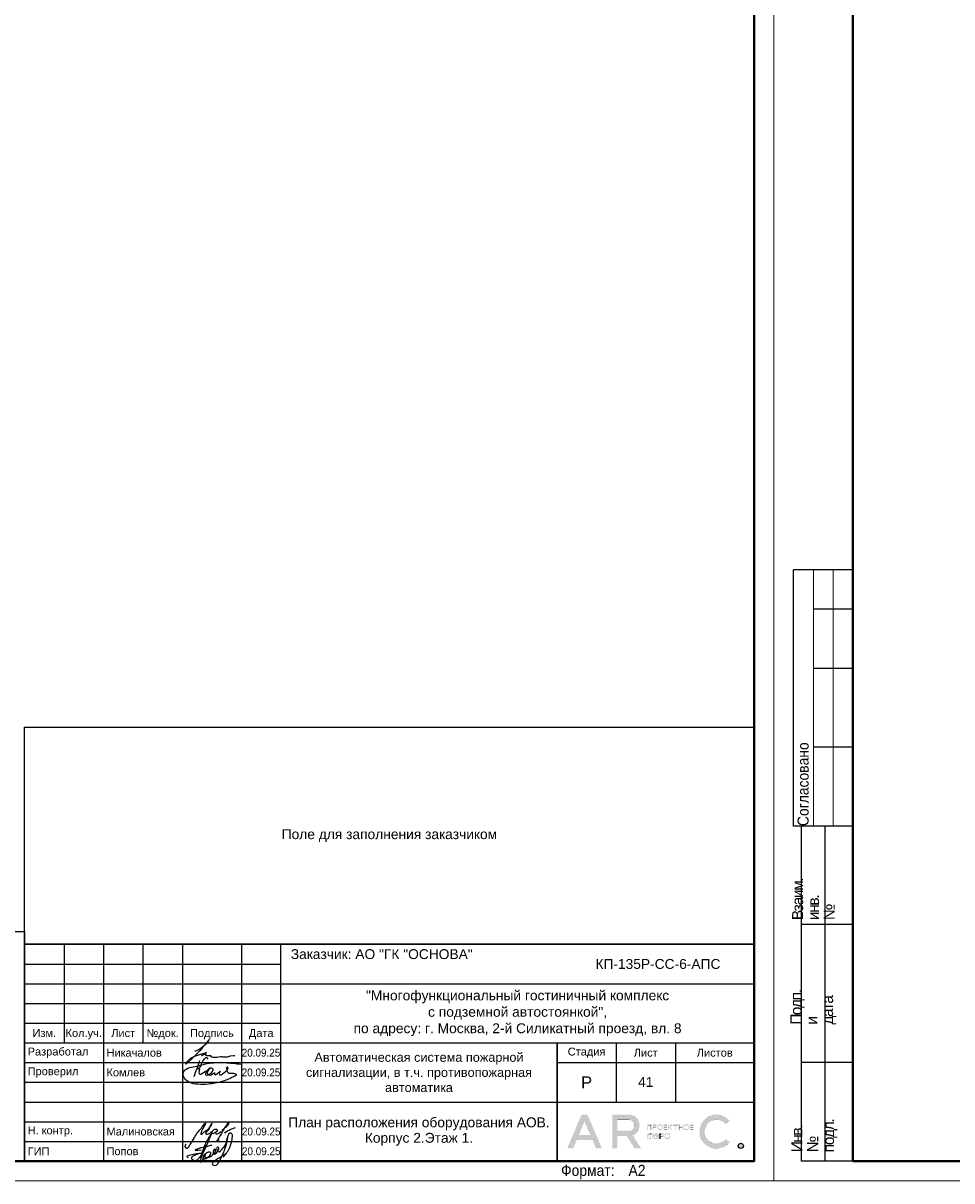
# Model space of a CAD drawing. Header units: millimetres. Extents: x 105028 to 874735, y -568483 to 191941.
# Tile 60 of 135: x 267699 to 291245, y 78334 to 107703. Entities that reach past the tile are written whole.
import ezdxf
from ezdxf.enums import TextEntityAlignment as Align

# ---------------------------------------------------------------- set-up
doc = ezdxf.new("R2010")
doc.units = ezdxf.units.MM
doc.layers.get('Defpoints').update_dxf_attribs({"color": 252})
for name, color, linetype, lineweight in [('DB CP Оформление', 7, 'Continuous', 25), ('format-line3', 7, 'Continuous', 13), ('Z-000-P_SCHED', 7, 'Continuous', 20), ('Рамка', 7, 'Continuous', 18)]:
    doc.layers.add(name, color=color, linetype=linetype, lineweight=lineweight)
doc.layers.add('DB CP Подписи', color=7, linetype='Continuous', lineweight=25, true_color=0x0a45f5)
doc.layers.add('формат', color=250, linetype='Continuous')
doc.styles.add('Arial', font='arial.ttf', dxfattribs={"width": 0.9, "height": 699.9999999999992})
doc.styles.add('CP.Text', font='arial.ttf')
doc.styles.add('CP.Text дата', font='arial.ttf', dxfattribs={"width": 0.9})

# ---------------------------------------------------------------- blocks, each defined once
blk = doc.blocks.new('*U56')
for p, q in [((-400, 155), (-415, 155)), ((-415, 89.99999999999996), (-415, 155)), ((-400, 145), (-410, 145)), ((-400, 130), (-410, 130)), ((-400, 110), (-410, 110)), ((-413, 89.99999999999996), (-415, 89.99999999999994)), ((-413, 4.999999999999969), (-413, 89.99999999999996)), ((-400, 89.99999999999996), (-413, 89.99999999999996)), ((-407, 4.999999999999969), (-407, 89.99999999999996)), ((-400, 64.99999999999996), (-413, 64.99999999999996)), ((-400, 29.99999999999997), (-413, 29.99999999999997)), ((-400, 4.999999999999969), (-413, 4.999999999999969))]:
    blk.add_line(p, q)
at = {"color": 0, "lineweight": 0}
blk.add_lwpolyline([(-420, -1.69149813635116e-14), (6.661338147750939e-14, 6.661338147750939e-14), (-1.377945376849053e-14, 594.0000000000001), (-420.0000000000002, 594.0000000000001)], close=True, dxfattribs=at)
at = {"lineweight": 40}
blk.add_lwpolyline([(-400, 4.999999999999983), (-4.999999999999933, 5.000000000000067), (-5.000000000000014, 589.0000000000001), (-400.0000000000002, 589.0000000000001)], close=True, dxfattribs=at)
at = {"layer": 'format-line3', "linetype": 'ByBlock'}
for p, q in [((-410, 89.99999999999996), (-410, 155)), ((-405, 89.99999999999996), (-405, 155))]:
    blk.add_line(p, q, dxfattribs=at)
at = {"style": 'Arial', "width": 0.9}
blk.add_text('Формат:', height=2.8, dxfattribs=at).set_placement((-53.97311837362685, 1.250000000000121))
at = {"char_height": 2.8, "width": 0.2, "attachment_point": 4, "rotation": 90, "line_spacing_factor": 0.8571428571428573, "style": 'Arial'}
for s, insert in [('{\\W0.45993; }Согласовано', (-412.5827570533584, 89.99999999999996)), ('{\\W0.62543;\\T0.75; \\W1;Взаим. инв. №}', (-410, 66.13970657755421)), ('{\\W0.5838;\\T0.8; \\W1;Подп. и дата}', (-410, 39.6259885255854)), ('{\\W0.5838;\\T0.8; \\W1;Инв. № подл.}', (-409.7725095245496, 7.248463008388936))]:
    blk.add_mtext(s, dxfattribs=dict(at, insert=insert))
at = {"style": 'Arial', "width": 0.9, "flags": 8}
blk.add_attdef('FORMAT', (-36.87188609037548, 1.257088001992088), '', height=2.8, dxfattribs=at)
blk = doc.blocks.new('Попов')
at = {"layer": 'DB CP Подписи', "color": 160, "true_color": 0x0a45f5}
for points in [[(7.394956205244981, 7.032094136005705), (4.284556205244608, 0.8400941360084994), (3.982156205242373, 0.4944941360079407), (3.665356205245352, 0.2583778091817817), (3.190156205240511, 0.09837780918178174), (2.801356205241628, 0.2064941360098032), (2.509696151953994, 0.451294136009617), (2.383756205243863, 0.7680941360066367), (2.429696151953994, 0.9984941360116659), (2.62855620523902, 1.243294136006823), (3.319756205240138, 1.603294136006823), (3.895756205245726, 1.848094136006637), (4.370956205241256, 1.992094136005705), (4.918156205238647, 1.992094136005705)], [(7.394956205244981, 7.032094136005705), (6.962956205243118, 6.427294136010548), (4.918156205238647, 1.992094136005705)], [(8.094156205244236, 0.03369413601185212), (8.828556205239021, 0.5520941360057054), (9.980556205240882, 1.272094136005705), (10.85895620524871, 1.761694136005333), (10.41255620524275, 1.084894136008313), (11.57895620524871, 2.611294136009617), (12.16935620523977, 3.84969413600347), (12.471756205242, 4.713694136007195), (12.629696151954, 5.419294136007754), (12.689696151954, 6.2400941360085), (12.54375620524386, 6.945694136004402), (12.34215620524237, 7.075294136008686), (12.03975620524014, 7.075294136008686), (11.64969615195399, 6.6000941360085), (11.379696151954, 5.779294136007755), (11.21895620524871, 4.728094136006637), (10.72935620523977, 3.014494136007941), (9.418956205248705, 0.0336941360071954)], [(3.521356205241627, 2.971294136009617), (3.294445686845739, 2.859738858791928), (4.789696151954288, 2.859738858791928)], [(3.521356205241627, 2.971294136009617), (4.126156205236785, 3.244894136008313), (4.932556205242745, 3.475294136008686), (6.444556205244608, 3.835294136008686), (7.495756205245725, 4.080094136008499)], [(5.979696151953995, 4.069175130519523), (4.859696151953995, -0.1216221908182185), (5.311356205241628, 0.624094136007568), (5.311356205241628, 0.8688941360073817), (5.624396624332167, 1.697142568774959), (6.247356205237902, 2.150494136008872), (6.650556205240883, 2.323294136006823), (6.909756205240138, 2.323294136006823), (7.125756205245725, 2.150494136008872), (7.125756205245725, 1.747294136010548), (6.82335620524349, 1.243294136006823), (6.333756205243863, 0.7968941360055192), (5.714556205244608, 0.5088941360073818), (5.412156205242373, 0.5952941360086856), (5.49855620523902, 1.286494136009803), (5.817585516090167, 1.879286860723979), (5.714556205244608, 1.286494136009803), (5.829756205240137, 0.9552941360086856), (6.146556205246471, 0.8832941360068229), (6.794556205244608, 1.012894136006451), (7.528956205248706, 1.459294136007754), (8.119356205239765, 2.064094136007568), (8.407356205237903, 2.510494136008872), (8.407356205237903, 2.899294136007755), (8.320956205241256, 3.028894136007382), (8.090556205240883, 2.956894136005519), (7.816956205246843, 2.366494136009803), (7.816956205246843, 1.963294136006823), (7.989756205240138, 1.776094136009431), (8.364156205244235, 1.891294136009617), (8.82495620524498, 2.323294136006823), (9.055356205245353, 2.697694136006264), (9.271356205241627, 3.302494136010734), (9.012156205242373, 3.561694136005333), (8.882556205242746, 3.561694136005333), (8.709696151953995, 3.3600941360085), (8.709696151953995, 2.978377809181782), (9.039696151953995, 2.408377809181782), (10.349696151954, 3.378377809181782), (11.11969615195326, 4.410259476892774), (11.27818451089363, 5.133235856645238), (11.35539592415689, 5.654323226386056), (11.38831620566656, 5.819447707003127), (11.35539592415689, 5.654323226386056)], [(1.534156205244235, 0.8688941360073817), (1.303756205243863, 1.041694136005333), (1.217356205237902, 1.214494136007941), (1.447756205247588, 1.416094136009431), (2.038156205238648, 1.603294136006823), (2.815756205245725, 1.761694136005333), (3.506956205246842, 1.876894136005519), (4.357209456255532, 1.989153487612), (4.918156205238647, 1.992094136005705)]]:
    blk.add_spline(points, degree=3, dxfattribs=at)
at = {"layer": 'DB CP Подписи'}
blk.add_spline([(8.094156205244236, 0.03369413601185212), (7.791756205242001, -0.2544480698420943), (7.618956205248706, -0.4847058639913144), (7.618956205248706, -0.8015058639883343), (7.950156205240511, -1.060705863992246), (8.569356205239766, -1.060705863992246), (8.943756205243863, -0.7583058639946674), (9.116556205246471, -0.4991058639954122), (9.418956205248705, 0.0336941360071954)], degree=3, dxfattribs=at)
blk = doc.blocks.new('A$Cf51998ab')
at = {"layer": 'DB CP Подписи'}
for points in [[(2.024743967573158, 7.175397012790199), (0.02474396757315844, 3.175397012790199), (2.524743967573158, 0.1753970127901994), (9.524743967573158, 6.675397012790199), (17.02474396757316, 19.1753970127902), (23.52474396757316, 28.6753970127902), (29.02474396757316, 35.6753970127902), (35.52474396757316, 43.6753970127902), (36.52474396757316, 44.6753970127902), (30.02474396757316, 30.6753970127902), (28.52474396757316, 26.1753970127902), (28.52474396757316, 25.1753970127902), (31.52474396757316, 26.6753970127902), (36.02474396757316, 30.1753970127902), (43.52474396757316, 36.1753970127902), (45.52474396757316, 39.1753970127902), (47.52474396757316, 42.6753970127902), (47.52474396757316, 43.1753970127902), (48.02474396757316, 44.1753970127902), (40.52474396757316, 31.1753970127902), (37.52474396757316, 25.6753970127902), (40.52474396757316, 25.1753970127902), (47.02474396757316, 28.6753970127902), (47.52474396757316, 29.1753970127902)], [(66.52474396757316, 31.6753970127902), (75.02474396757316, 39.1753970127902), (79.02474396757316, 43.6753970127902), (79.52474396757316, 46.6753970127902), (75.02474396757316, 41.6753970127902), (69.02474396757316, 32.6753970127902), (61.02474396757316, 18.6753970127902), (57.02474396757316, 11.6753970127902), (61.52474396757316, 15.6753970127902)], [(57.52474396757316, 34.1753970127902), (54.52474396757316, 34.1753970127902), (50.02474396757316, 31.1753970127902), (49.52474396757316, 26.1753970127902), (54.02474396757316, 27.6753970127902), (56.02474396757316, 29.1753970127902), (58.02474396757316, 33.1753970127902), (57.52474396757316, 34.1753970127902)], [(59.02474396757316, 30.6753970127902), (55.49455854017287, 28.71229258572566), (55.52474396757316, 25.6753970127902), (57.52474396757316, 25.6753970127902), (62.02474396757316, 27.6753970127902), (65.02474396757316, 29.6753970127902), (65.52474396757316, 30.1753970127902)], [(71.80259313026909, 27.23596012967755), (75.18207571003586, 30.02247973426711), (81.43411698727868, 33.40007838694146), (87.77064376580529, 36.27103771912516), (91.06563812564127, 37.45319772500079)]]:
    blk.add_spline(points, degree=3, dxfattribs=at)
blk = doc.blocks.new('Лого')
at = {"layer": 'DB CP Оформление'}
h = blk.add_hatch(color=0, dxfattribs=at)
edge = h.paths.add_edge_path()
edge.add_line((-3.149615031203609, 491.8564630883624), (-2.145539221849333, 491.0307320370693))
edge.add_arc((-5.466713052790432, 493.7619962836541), 4.300000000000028, 39.43316774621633, 320.5668322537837, ccw=False)
edge.add_line((-2.145539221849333, 496.4932605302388), (-3.149615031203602, 495.6675294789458))
edge.add_arc((-5.466713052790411, 493.7619962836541), 3.000000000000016, 39.43316774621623, 320.5668322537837)
edge = h.paths.add_edge_path()
edge.add_arc((0.7039796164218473, 490.1453402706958), 0.65, 0, 360)
h.paths.add_polyline_path([(-38.91856638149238, 496.3972109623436), (-37.43639440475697, 492.9290438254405), (-40.40073835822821, 492.9290438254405)], flags=16)
edge = h.paths.add_edge_path(flags=16)
edge.add_line((-30.56831019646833, 493.9825875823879), (-27.63778042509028, 493.9825875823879))
edge.add_arc((-27.63778042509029, 495.2825875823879), 1.299999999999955, 270.0000000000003, 360.0000000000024)
edge.add_line((-26.33778042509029, 495.2825875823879), (-26.33778042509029, 495.4512324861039))
edge.add_arc((-27.63778042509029, 495.4512324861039), 1.300000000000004, 359.9999999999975, 449.9999999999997)
edge.add_line((-27.63778042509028, 496.7512324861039), (-30.56831019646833, 496.7512324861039))
edge.add_line((-30.56831019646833, 496.7512324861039), (-30.56831019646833, 493.9825875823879))
h.paths.add_polyline_path([(-35.9689509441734, 489.4953402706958), (-36.88082038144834, 491.6290438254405), (-40.956312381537, 491.6290438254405), (-41.8681818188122, 489.4953402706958), (-43.28192242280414, 489.4953402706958), (-39.6254366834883, 498.0512324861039), (-38.21169607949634, 498.0512324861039), (-34.55521034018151, 489.4953402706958)])
edge = h.paths.add_edge_path()
edge.add_line((-30.56831019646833, 489.4953402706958), (-31.86831019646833, 489.4953402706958))
edge.add_line((-31.86831019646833, 489.4953402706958), (-31.86831019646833, 498.0512324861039))
edge.add_line((-31.86831019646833, 498.0512324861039), (-27.63778042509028, 498.0512324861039))
edge.add_arc((-27.63778042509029, 495.4512324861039), 2.600000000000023, 0, 89.99999999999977, ccw=False)
edge.add_line((-25.03778042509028, 495.4512324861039), (-25.03778042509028, 495.2825875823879))
edge.add_arc((-27.63778042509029, 495.2825875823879), 2.600000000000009, -70.23716168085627, 0, ccw=False)
edge.add_line((-26.75864866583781, 492.8357268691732), (-24.6131234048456, 489.4953402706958))
edge.add_line((-24.6131234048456, 489.4953402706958), (-26.15818166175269, 489.4953402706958))
edge.add_line((-26.15818166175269, 489.4953402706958), (-28.20534579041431, 492.6825875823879))
edge.add_line((-28.20534579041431, 492.6825875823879), (-30.56831019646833, 492.6825875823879))
edge.add_line((-30.56831019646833, 492.6825875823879), (-30.56831019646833, 489.4953402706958))
edge = h.paths.add_edge_path(flags=16)
edge.add_line((-21.27053753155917, 492.6928723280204), (-21.27053753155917, 492.5228723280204))
edge.add_arc((-20.82053753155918, 492.5228723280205), 0.4499999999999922, 180.0000000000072, 270.0000000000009)
edge.add_line((-20.82053753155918, 492.0728723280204), (-20.69150461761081, 492.0728723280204))
edge.add_arc((-20.6915046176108, 492.5228723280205), 0.4500000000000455, 269.9999999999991, 359.9999999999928)
edge.add_line((-20.24150461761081, 492.5228723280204), (-20.24150461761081, 492.6928723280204))
edge.add_arc((-20.69150461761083, 492.6928723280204), 0.4500000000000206, 0, 89.99999999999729)
edge.add_line((-20.69150461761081, 493.1428723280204), (-20.82053753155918, 493.1428723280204))
edge.add_arc((-20.82053753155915, 492.6928723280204), 0.4500000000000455, 90.00000000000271, 180)
edge = h.paths.add_edge_path(flags=17)
edge.add_line((-21.62964566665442, 491.9228723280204), (-21.62964566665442, 492.5328723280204))
edge.add_line((-21.62964566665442, 492.5328723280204), (-21.45053753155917, 492.5328723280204))
edge.add_line((-21.45053753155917, 492.5328723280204), (-21.45053753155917, 492.5228723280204))
edge.add_arc((-20.85053753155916, 492.5228723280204), 0.6000000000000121, 180, 269.999999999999)
edge.add_line((-20.85053753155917, 491.9228723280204), (-20.66150461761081, 491.9228723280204))
edge.add_arc((-20.66150461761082, 492.5228723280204), 0.6000000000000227, 270.000000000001, 360)
edge.add_line((-20.06150461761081, 492.5228723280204), (-20.06150461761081, 492.6928723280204))
edge.add_arc((-20.66150461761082, 492.6928723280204), 0.6000000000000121, 0, 89.99999999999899)
edge.add_line((-20.66150461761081, 493.2928723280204), (-20.85053753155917, 493.2928723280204))
edge.add_arc((-20.85053753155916, 492.6928723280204), 0.6000000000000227, 90.00000000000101, 180)
edge.add_line((-21.45053753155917, 492.6928723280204), (-21.45053753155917, 492.6828723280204))
edge.add_line((-21.45053753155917, 492.6828723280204), (-21.62964566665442, 492.6828723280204))
edge.add_line((-21.62964566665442, 492.6828723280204), (-21.62964566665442, 493.2928723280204))
edge.add_line((-21.62964566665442, 493.2928723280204), (-21.80964566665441, 493.2928723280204))
edge.add_line((-21.80964566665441, 493.2928723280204), (-21.80964566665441, 491.9228723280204))
edge.add_line((-21.80964566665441, 491.9228723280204), (-21.62964566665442, 491.9228723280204))
edge = h.paths.add_edge_path(flags=16)
edge.add_line((-18.44160413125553, 492.6928723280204), (-18.44160413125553, 492.5228723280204))
edge.add_arc((-17.99160413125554, 492.5228723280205), 0.4499999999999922, 180.0000000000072, 270.0000000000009)
edge.add_line((-17.99160413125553, 492.0728723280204), (-17.86257121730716, 492.0728723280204))
edge.add_arc((-17.86257121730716, 492.5228723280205), 0.4500000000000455, 269.9999999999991, 359.9999999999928)
edge.add_line((-17.41257121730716, 492.5228723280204), (-17.41257121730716, 492.6928723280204))
edge.add_arc((-17.86257121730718, 492.6928723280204), 0.4500000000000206, 0, 89.99999999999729)
edge.add_line((-17.86257121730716, 493.1428723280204), (-17.99160413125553, 493.1428723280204))
edge.add_arc((-17.99160413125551, 492.6928723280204), 0.4500000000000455, 90.00000000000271, 180)
edge = h.paths.add_edge_path()
edge.add_line((-18.62160413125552, 492.6928723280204), (-18.62160413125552, 492.5228723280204))
edge.add_arc((-18.02160413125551, 492.5228723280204), 0.6000000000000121, 180, 269.999999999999)
edge.add_line((-18.02160413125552, 491.9228723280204), (-17.83257121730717, 491.9228723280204))
edge.add_arc((-17.83257121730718, 492.5228723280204), 0.6000000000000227, 270.000000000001, 360)
edge.add_line((-17.23257121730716, 492.5228723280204), (-17.23257121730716, 492.6928723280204))
edge.add_arc((-17.83257121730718, 492.6928723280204), 0.6000000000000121, 0, 89.99999999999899)
edge.add_line((-17.83257121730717, 493.2928723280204), (-18.02160413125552, 493.2928723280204))
edge.add_arc((-18.02160413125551, 492.6928723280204), 0.6000000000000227, 90.00000000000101, 180)
edge = h.paths.add_edge_path(flags=16)
edge.add_line((-13.61226025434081, 494.9777851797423), (-13.61226025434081, 494.8077851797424))
edge.add_arc((-13.16226025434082, 494.8077851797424), 0.4499999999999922, 180.0000000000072, 270.0000000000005)
edge.add_line((-13.16226025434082, 494.3577851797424), (-13.03322734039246, 494.3577851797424))
edge.add_arc((-13.03322734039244, 494.8077851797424), 0.4500000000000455, 269.9999999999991, 359.9999999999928)
edge.add_line((-12.58322734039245, 494.8077851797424), (-12.58322734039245, 494.9777851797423))
edge.add_arc((-13.03322734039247, 494.9777851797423), 0.4500000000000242, 0, 89.99999999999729)
edge.add_line((-13.03322734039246, 495.4277851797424), (-13.16226025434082, 495.4277851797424))
edge.add_arc((-13.16226025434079, 494.9777851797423), 0.4500000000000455, 90.00000000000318, 180)
edge = h.paths.add_edge_path()
edge.add_line((-13.79226025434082, 494.9777851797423), (-13.79226025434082, 494.8077851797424))
edge.add_arc((-13.19226025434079, 494.8077851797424), 0.6000000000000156, 180, 269.9999999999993)
edge.add_line((-13.19226025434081, 494.2077851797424), (-13.00322734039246, 494.2077851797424))
edge.add_arc((-13.00322734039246, 494.8077851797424), 0.6000000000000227, 270.000000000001, 360)
edge.add_line((-12.40322734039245, 494.8077851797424), (-12.40322734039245, 494.9777851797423))
edge.add_arc((-13.00322734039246, 494.9777851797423), 0.6000000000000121, 0, 89.99999999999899)
edge.add_line((-13.00322734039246, 495.5777851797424), (-13.19226025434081, 495.5777851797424))
edge.add_arc((-13.19226025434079, 494.9777851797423), 0.6000000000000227, 90.00000000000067, 180)
edge = h.paths.add_edge_path(flags=16)
edge.add_line((-20.28705089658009, 494.9777851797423), (-20.28705089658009, 494.8077851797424))
edge.add_arc((-19.8370508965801, 494.8077851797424), 0.4499999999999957, 180.0000000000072, 270.0000000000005)
edge.add_line((-19.83705089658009, 494.3577851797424), (-19.70801798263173, 494.3577851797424))
edge.add_arc((-19.70801798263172, 494.8077851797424), 0.4500000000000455, 269.9999999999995, 359.9999999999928)
edge.add_line((-19.25801798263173, 494.8077851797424), (-19.25801798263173, 494.9777851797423))
edge.add_arc((-19.70801798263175, 494.9777851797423), 0.4500000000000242, 0, 89.99999999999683)
edge.add_line((-19.70801798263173, 495.4277851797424), (-19.83705089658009, 495.4277851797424))
edge.add_arc((-19.83705089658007, 494.9777851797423), 0.4500000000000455, 90.00000000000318, 180)
edge = h.paths.add_edge_path()
edge.add_line((-20.46705089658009, 494.9777851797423), (-20.46705089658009, 494.8077851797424))
edge.add_arc((-19.86705089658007, 494.8077851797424), 0.6000000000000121, 180, 269.999999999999)
edge.add_line((-19.86705089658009, 494.2077851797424), (-19.67801798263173, 494.2077851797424))
edge.add_arc((-19.67801798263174, 494.8077851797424), 0.6000000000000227, 270.000000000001, 360)
edge.add_line((-19.07801798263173, 494.8077851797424), (-19.07801798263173, 494.9777851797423))
edge.add_arc((-19.67801798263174, 494.9777851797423), 0.6000000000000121, 0, 89.99999999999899)
edge.add_line((-19.67801798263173, 495.5777851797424), (-19.86705089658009, 495.5777851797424))
edge.add_arc((-19.86705089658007, 494.9777851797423), 0.6000000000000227, 90.00000000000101, 180)
edge = h.paths.add_edge_path(flags=16)
edge.add_arc((-19.22667760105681, 492.7878723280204), 0.1800000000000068, 270.0000000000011, 360)
edge.add_line((-19.04667760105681, 492.7878723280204), (-19.0466776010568, 492.9328723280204))
edge.add_arc((-19.22667760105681, 492.9328723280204), 0.1800000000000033, 0, 89.99999999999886)
edge.add_line((-19.2266776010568, 493.1128723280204), (-19.63443714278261, 493.1128723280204))
edge.add_line((-19.63443714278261, 493.1128723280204), (-19.6344371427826, 492.6078723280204))
edge.add_line((-19.6344371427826, 492.6078723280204), (-19.22667760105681, 492.6078723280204))
edge = h.paths.add_edge_path()
edge.add_line((-19.63443714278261, 491.9228723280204), (-19.81443714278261, 491.9228723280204))
edge.add_line((-19.81443714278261, 491.9228723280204), (-19.81443714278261, 493.2928723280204))
edge.add_line((-19.81443714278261, 493.2928723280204), (-19.2266776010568, 493.2928723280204))
edge.add_arc((-19.2266776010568, 492.9328723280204), 0.3600000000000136, 0, 89.99999999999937, ccw=False)
edge.add_line((-18.8666776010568, 492.9328723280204), (-18.86667760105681, 492.7878723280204))
edge.add_arc((-19.22667760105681, 492.7878723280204), 0.3600000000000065, -89.99999999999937, 0, ccw=False)
edge.add_line((-19.22667760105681, 492.4278723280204), (-19.63443714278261, 492.4278723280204))
edge.add_line((-19.63443714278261, 492.4278723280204), (-19.63443714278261, 491.9228723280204))
edge = h.paths.add_edge_path(flags=16)
edge.add_line((-22.41432519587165, 492.0728723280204), (-22.81592550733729, 492.0728723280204))
edge.add_line((-22.81592550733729, 492.0728723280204), (-22.81592550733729, 492.5700955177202))
edge.add_line((-22.81592550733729, 492.5700955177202), (-22.41432519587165, 492.5700955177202))
edge.add_arc((-22.41432519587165, 492.3900955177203), 0.17999999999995, -1.807620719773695e-11, 89.99999999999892, ccw=False)
edge.add_line((-22.23432519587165, 492.3900955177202), (-22.23432519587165, 492.2528723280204))
edge.add_arc((-22.41432519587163, 492.2528723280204), 0.1799999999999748, -90.00000000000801, 0, ccw=False)
h.paths.add_polyline_path([(-16.95626591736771, 495.5777851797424), (-17.51223811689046, 494.9677851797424), (-17.55459530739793, 494.9677851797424), (-17.55459530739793, 495.5777851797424), (-17.73459530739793, 495.5777851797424), (-17.73459530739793, 494.2077851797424), (-17.55459530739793, 494.2077851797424), (-17.55459530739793, 494.8177851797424), (-17.47826675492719, 494.8177851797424), (-16.92229455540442, 494.2077851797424), (-16.67874821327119, 494.2077851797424), (-17.32006333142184, 494.9114214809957), (-16.71271957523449, 495.5777851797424)])
edge = h.paths.add_edge_path()
edge.add_line((-22.10894538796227, 493.1128723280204), (-22.8159255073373, 493.1128723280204))
edge.add_line((-22.8159255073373, 493.1128723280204), (-22.81592550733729, 492.7200955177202))
edge.add_line((-22.81592550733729, 492.7200955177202), (-22.41432519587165, 492.7200955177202))
edge.add_arc((-22.41432519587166, 492.3600955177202), 0.3600000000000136, 0, 89.99999999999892, ccw=False)
edge.add_line((-22.05432519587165, 492.3600955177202), (-22.05432519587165, 492.2828723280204))
edge.add_arc((-22.41432519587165, 492.2828723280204), 0.3600000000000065, -89.99999999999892, 0, ccw=False)
edge.add_line((-22.41432519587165, 491.9228723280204), (-23.01592550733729, 491.9228723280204))
edge.add_line((-23.01592550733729, 491.9228723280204), (-23.01592550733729, 493.2928723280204))
edge.add_line((-23.01592550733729, 493.2928723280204), (-22.10894538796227, 493.2928723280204))
edge.add_line((-22.10894538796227, 493.2928723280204), (-22.10894538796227, 493.1128723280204))
h.paths.add_polyline_path([(-15.99401623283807, 495.3977851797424), (-16.45775531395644, 495.3977851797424), (-16.45775531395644, 495.5777851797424), (-15.35027715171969, 495.5777851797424), (-15.35027715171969, 495.3977851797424), (-15.81401623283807, 495.3977851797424), (-15.81401623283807, 494.2077851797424), (-15.99401623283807, 494.2077851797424)])
h.paths.add_polyline_path([(-14.219327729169, 494.9827851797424), (-14.219327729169, 495.5777851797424), (-14.039327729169, 495.5777851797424), (-14.039327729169, 494.2077851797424), (-14.219327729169, 494.2077851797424), (-14.219327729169, 494.8027851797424), (-14.92320967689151, 494.8027851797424), (-14.92320967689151, 494.2077851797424), (-15.10320967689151, 494.2077851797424), (-15.10320967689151, 495.5777851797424), (-14.92320967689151, 495.5777851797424), (-14.92320967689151, 494.9827851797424)])
h.paths.add_polyline_path([(-11.97615986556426, 494.8027851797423), (-11.97615986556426, 494.3877851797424), (-11.30687213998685, 494.3877851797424), (-11.30687213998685, 494.2077851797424), (-12.15615986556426, 494.2077851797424), (-12.15615986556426, 495.5777851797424), (-11.30687213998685, 495.5777851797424), (-11.30687213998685, 495.3977851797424), (-11.97615986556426, 495.3977851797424), (-11.97615986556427, 494.9827851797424), (-11.34484040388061, 494.9827851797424), (-11.34484040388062, 494.8027851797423)])
edge = h.paths.add_edge_path(flags=16)
edge.add_arc((-21.07411837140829, 495.0727851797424), 0.1800000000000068, 270.0000000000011, 360)
edge.add_line((-20.89411837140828, 495.0727851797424), (-20.89411837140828, 495.2177851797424))
edge.add_arc((-21.07411837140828, 495.2177851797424), 0.1800000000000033, 0, 89.99999999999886)
edge.add_line((-21.07411837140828, 495.3977851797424), (-21.48187791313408, 495.3977851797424))
edge.add_line((-21.48187791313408, 495.3977851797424), (-21.48187791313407, 494.8927851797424))
edge.add_line((-21.48187791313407, 494.8927851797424), (-21.07411837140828, 494.8927851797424))
h.paths.add_polyline_path([(-22.81592550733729, 494.2077851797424), (-23.01592550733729, 494.2077851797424), (-23.01592550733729, 495.5777851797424), (-21.90894538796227, 495.5777851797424), (-21.90894538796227, 494.2077851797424), (-22.10894538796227, 494.2077851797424), (-22.10894538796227, 495.3977851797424), (-22.81592550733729, 495.3977851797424)])
h.paths.add_polyline_path([(-18.65095050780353, 494.8027851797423), (-18.65095050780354, 494.3877851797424), (-17.98166278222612, 494.3877851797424), (-17.98166278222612, 494.2077851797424), (-18.83095050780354, 494.2077851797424), (-18.83095050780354, 495.5777851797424), (-17.98166278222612, 495.5777851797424), (-17.98166278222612, 495.3977851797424), (-18.65095050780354, 495.3977851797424), (-18.65095050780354, 494.9827851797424), (-18.01963104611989, 494.9827851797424), (-18.01963104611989, 494.8027851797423)])
edge = h.paths.add_edge_path()
edge.add_line((-21.48187791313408, 494.2077851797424), (-21.66187791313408, 494.2077851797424))
edge.add_line((-21.66187791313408, 494.2077851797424), (-21.66187791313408, 495.5777851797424))
edge.add_line((-21.66187791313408, 495.5777851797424), (-21.07411837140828, 495.5777851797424))
edge.add_arc((-21.07411837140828, 495.2177851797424), 0.3600000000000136, 0, 89.99999999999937, ccw=False)
edge.add_line((-20.71411837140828, 495.2177851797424), (-20.71411837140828, 495.0727851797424))
edge.add_arc((-21.07411837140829, 495.0727851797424), 0.3600000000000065, -89.99999999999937, 0, ccw=False)
edge.add_line((-21.07411837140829, 494.7127851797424), (-21.48187791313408, 494.7127851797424))
edge.add_line((-21.48187791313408, 494.7127851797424), (-21.48187791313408, 494.2077851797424))
edge = h.paths.add_edge_path()
edge.add_line((-19.81443714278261, 493.2928723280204), (-19.81443714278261, 491.9228723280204))
edge.add_line((-22.10894538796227, 493.2928723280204), (-22.10894538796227, 493.1128723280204))
at = {"layer": 'DB CP Оформление', "color": 0}
for p, q in [((-22.10894538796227, 493.2928723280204), (-22.10894538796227, 493.1128723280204)), ((-19.81443714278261, 493.2928723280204), (-19.81443714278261, 491.9228723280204))]:
    blk.add_line(p, q, dxfattribs=at)
at = {"layer": 'DB CP Оформление', "color": 0, "const_width": 0.01}
for points in [[(-35.9689509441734, 489.4953402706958), (-36.88082038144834, 491.6290438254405), (-40.956312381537, 491.6290438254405), (-41.8681818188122, 489.4953402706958), (-43.28192242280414, 489.4953402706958), (-39.6254366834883, 498.0512324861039), (-38.21169607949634, 498.0512324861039), (-34.55521034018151, 489.4953402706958)], [(-38.91856638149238, 496.3972109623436), (-37.43639440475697, 492.9290438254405), (-40.40073835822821, 492.9290438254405)], [(-22.81592550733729, 494.2077851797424), (-23.01592550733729, 494.2077851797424), (-23.01592550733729, 495.5777851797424), (-21.90894538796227, 495.5777851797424), (-21.90894538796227, 494.2077851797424), (-22.10894538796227, 494.2077851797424), (-22.10894538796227, 495.3977851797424), (-22.81592550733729, 495.3977851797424)], [(-18.65095050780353, 494.8027851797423), (-18.65095050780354, 494.3877851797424), (-17.98166278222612, 494.3877851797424), (-17.98166278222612, 494.2077851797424), (-18.83095050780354, 494.2077851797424), (-18.83095050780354, 495.5777851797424), (-17.98166278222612, 495.5777851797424), (-17.98166278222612, 495.3977851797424), (-18.65095050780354, 495.3977851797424), (-18.65095050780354, 494.9827851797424), (-18.01963104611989, 494.9827851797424), (-18.01963104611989, 494.8027851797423)], [(-16.95626591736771, 495.5777851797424), (-17.51223811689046, 494.9677851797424), (-17.55459530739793, 494.9677851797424), (-17.55459530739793, 495.5777851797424), (-17.73459530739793, 495.5777851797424), (-17.73459530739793, 494.2077851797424), (-17.55459530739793, 494.2077851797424), (-17.55459530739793, 494.8177851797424), (-17.47826675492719, 494.8177851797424), (-16.92229455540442, 494.2077851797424), (-16.67874821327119, 494.2077851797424), (-17.32006333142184, 494.9114214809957), (-16.71271957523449, 495.5777851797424)], [(-15.99401623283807, 495.3977851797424), (-16.45775531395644, 495.3977851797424), (-16.45775531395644, 495.5777851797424), (-15.35027715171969, 495.5777851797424), (-15.35027715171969, 495.3977851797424), (-15.81401623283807, 495.3977851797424), (-15.81401623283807, 494.2077851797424), (-15.99401623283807, 494.2077851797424)], [(-14.219327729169, 494.9827851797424), (-14.219327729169, 495.5777851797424), (-14.039327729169, 495.5777851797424), (-14.039327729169, 494.2077851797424), (-14.219327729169, 494.2077851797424), (-14.219327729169, 494.8027851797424), (-14.92320967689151, 494.8027851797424), (-14.92320967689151, 494.2077851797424), (-15.10320967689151, 494.2077851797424), (-15.10320967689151, 495.5777851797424), (-14.92320967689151, 495.5777851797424), (-14.92320967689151, 494.9827851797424)], [(-11.97615986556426, 494.8027851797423), (-11.97615986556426, 494.3877851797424), (-11.30687213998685, 494.3877851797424), (-11.30687213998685, 494.2077851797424), (-12.15615986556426, 494.2077851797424), (-12.15615986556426, 495.5777851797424), (-11.30687213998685, 495.5777851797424), (-11.30687213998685, 495.3977851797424), (-11.97615986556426, 495.3977851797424), (-11.97615986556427, 494.9827851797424), (-11.34484040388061, 494.9827851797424), (-11.34484040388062, 494.8027851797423)]]:
    blk.add_lwpolyline(points, close=True, dxfattribs=at)
for points in [[(-30.56831019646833, 489.4953402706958), (-31.86831019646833, 489.4953402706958), (-31.86831019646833, 498.0512324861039), (-27.63778042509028, 498.0512324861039, -0.414213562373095), (-25.03778042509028, 495.4512324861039), (-25.03778042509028, 495.2825875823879, -0.316436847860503), (-26.75864866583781, 492.8357268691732), (-24.6131234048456, 489.4953402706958), (-26.15818166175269, 489.4953402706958), (-28.20534579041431, 492.6825875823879), (-30.56831019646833, 492.6825875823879)], [(-30.56831019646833, 493.9825875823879), (-27.63778042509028, 493.9825875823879, 0.414213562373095), (-26.33778042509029, 495.2825875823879), (-26.33778042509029, 495.4512324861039, 0.414213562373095), (-27.63778042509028, 496.7512324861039), (-30.56831019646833, 496.7512324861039)], [(-3.149615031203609, 491.8564630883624), (-2.145539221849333, 491.0307320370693, -2.790346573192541), (-2.145539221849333, 496.4932605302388), (-3.149615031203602, 495.6675294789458, 2.790346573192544)], [(-21.48187791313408, 494.2077851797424), (-21.66187791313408, 494.2077851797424), (-21.66187791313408, 495.5777851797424), (-21.07411837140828, 495.5777851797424, -0.4142135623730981), (-20.71411837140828, 495.2177851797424), (-20.71411837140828, 495.0727851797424, -0.4142135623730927), (-21.07411837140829, 494.7127851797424), (-21.48187791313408, 494.7127851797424)], [(-21.07411837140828, 494.8927851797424, 0.4142135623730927), (-20.89411837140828, 495.0727851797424), (-20.89411837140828, 495.2177851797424, 0.4142135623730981), (-21.07411837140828, 495.3977851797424), (-21.48187791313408, 495.3977851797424), (-21.48187791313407, 494.8927851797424)], [(-20.46705089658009, 494.9777851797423), (-20.46705089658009, 494.8077851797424, 0.414213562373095), (-19.86705089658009, 494.2077851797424), (-19.67801798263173, 494.2077851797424, 0.414213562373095), (-19.07801798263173, 494.8077851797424), (-19.07801798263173, 494.9777851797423, 0.414213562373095), (-19.67801798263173, 495.5777851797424), (-19.86705089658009, 495.5777851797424, 0.414213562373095)], [(-20.28705089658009, 494.9777851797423), (-20.28705089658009, 494.8077851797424, 0.414213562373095), (-19.83705089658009, 494.3577851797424), (-19.70801798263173, 494.3577851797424, 0.414213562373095), (-19.25801798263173, 494.8077851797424), (-19.25801798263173, 494.9777851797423, 0.414213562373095), (-19.70801798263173, 495.4277851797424), (-19.83705089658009, 495.4277851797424, 0.414213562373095)], [(-13.79226025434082, 494.9777851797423), (-13.79226025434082, 494.8077851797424, 0.414213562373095), (-13.19226025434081, 494.2077851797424), (-13.00322734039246, 494.2077851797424, 0.414213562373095), (-12.40322734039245, 494.8077851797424), (-12.40322734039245, 494.9777851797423, 0.414213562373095), (-13.00322734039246, 495.5777851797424), (-13.19226025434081, 495.5777851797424, 0.414213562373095)], [(-13.61226025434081, 494.9777851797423), (-13.61226025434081, 494.8077851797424, 0.414213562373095), (-13.16226025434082, 494.3577851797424), (-13.03322734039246, 494.3577851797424, 0.414213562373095), (-12.58322734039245, 494.8077851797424), (-12.58322734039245, 494.9777851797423, 0.414213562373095), (-13.03322734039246, 495.4277851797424), (-13.16226025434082, 495.4277851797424, 0.414213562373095)], [(-22.10894538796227, 493.1128723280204), (-22.8159255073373, 493.1128723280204), (-22.81592550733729, 492.7200955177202), (-22.41432519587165, 492.7200955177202, -0.4142135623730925), (-22.05432519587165, 492.3600955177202), (-22.05432519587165, 492.2828723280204, -0.4142135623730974), (-22.41432519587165, 491.9228723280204), (-23.01592550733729, 491.9228723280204), (-23.01592550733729, 493.2928723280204), (-22.10894538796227, 493.2928723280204)], [(-22.41432519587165, 492.0728723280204), (-22.81592550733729, 492.0728723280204), (-22.81592550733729, 492.5700955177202), (-22.41432519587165, 492.5700955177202, -0.4142135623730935), (-22.23432519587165, 492.3900955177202), (-22.23432519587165, 492.2528723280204, -0.4142135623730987)], [(-21.62964566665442, 491.9228723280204), (-21.62964566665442, 492.5328723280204), (-21.45053753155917, 492.5328723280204), (-21.45053753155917, 492.5228723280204, 0.414213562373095), (-20.85053753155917, 491.9228723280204), (-20.66150461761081, 491.9228723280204, 0.414213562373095), (-20.06150461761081, 492.5228723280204), (-20.06150461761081, 492.6928723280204, 0.414213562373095), (-20.66150461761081, 493.2928723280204), (-20.85053753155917, 493.2928723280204, 0.414213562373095), (-21.45053753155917, 492.6928723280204), (-21.45053753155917, 492.6828723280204), (-21.62964566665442, 492.6828723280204), (-21.62964566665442, 493.2928723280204), (-21.80964566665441, 493.2928723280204), (-21.80964566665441, 491.9228723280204)], [(-21.27053753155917, 492.6928723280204), (-21.27053753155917, 492.5228723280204, 0.414213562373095), (-20.82053753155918, 492.0728723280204), (-20.69150461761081, 492.0728723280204, 0.414213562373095), (-20.24150461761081, 492.5228723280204), (-20.24150461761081, 492.6928723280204, 0.414213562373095), (-20.69150461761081, 493.1428723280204), (-20.82053753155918, 493.1428723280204, 0.414213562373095)], [(-19.63443714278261, 491.9228723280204), (-19.81443714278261, 491.9228723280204), (-19.81443714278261, 493.2928723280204), (-19.2266776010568, 493.2928723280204, -0.4142135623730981), (-18.8666776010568, 492.9328723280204), (-18.86667760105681, 492.7878723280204, -0.4142135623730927), (-19.22667760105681, 492.4278723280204), (-19.63443714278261, 492.4278723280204)], [(-19.22667760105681, 492.6078723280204, 0.4142135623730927), (-19.04667760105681, 492.7878723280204), (-19.0466776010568, 492.9328723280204, 0.4142135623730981), (-19.2266776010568, 493.1128723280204), (-19.63443714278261, 493.1128723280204), (-19.6344371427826, 492.6078723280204)], [(-18.62160413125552, 492.6928723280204), (-18.62160413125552, 492.5228723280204, 0.414213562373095), (-18.02160413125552, 491.9228723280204), (-17.83257121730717, 491.9228723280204, 0.414213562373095), (-17.23257121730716, 492.5228723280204), (-17.23257121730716, 492.6928723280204, 0.414213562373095), (-17.83257121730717, 493.2928723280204), (-18.02160413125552, 493.2928723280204, 0.414213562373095)], [(-18.44160413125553, 492.6928723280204), (-18.44160413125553, 492.5228723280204, 0.414213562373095), (-17.99160413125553, 492.0728723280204), (-17.86257121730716, 492.0728723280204, 0.414213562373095), (-17.41257121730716, 492.5228723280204), (-17.41257121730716, 492.6928723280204, 0.414213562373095), (-17.86257121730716, 493.1428723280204), (-17.99160413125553, 493.1428723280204, 0.414213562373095)]]:
    blk.add_lwpolyline(points, format="xyb", close=True, dxfattribs=at)
at = {"layer": 'DB CP Оформление', "color": 0}
blk.add_circle((0.7039796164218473, 490.1453402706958), 0.65, dxfattribs=at)
at = {"layer": 'Defpoints', "color": 0}
blk.add_lwpolyline([(-45.89650028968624, 501.2732863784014), (4.103499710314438, 501.2732863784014), (4.103499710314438, 486.2732863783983), (-45.89650028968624, 486.2732863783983)], close=True, dxfattribs=at)
blk = doc.blocks.new('A$C5BE547C8')
at = {"layer": 'DB CP Подписи', "color": 160, "true_color": 0x0a45f5}
for points in [[(-36.17550682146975, 134.4371501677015), (61.71678818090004, 412.4869762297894)], [(12.77064067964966, 273.4620631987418), (54.9465189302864, 284.4855278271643), (94.154754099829, 355.2698806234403), (190.2780455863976, 461.4464249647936), (197.8667517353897, 439.9583000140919)], [(553.6754189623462, 292.4671654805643), (541.1363445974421, 294.8536106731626), (543.5881781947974, 221.3447915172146), (618.3679039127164, 188.8783703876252), (688.8570107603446, 181.5274854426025), (702.341915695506, 169.2760206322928), (655.1448083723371, 128.8461685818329), (445.8771119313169, 43.72502877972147), (210.5232081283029, -1.356840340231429), (25.1820216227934, -2.336883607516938), (-119.9528827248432, 30.00445333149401), (-207.229957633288, 105.4676031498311), (-226.8427679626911, 202.491644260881), (-177.8107121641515, 263.2541753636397), (-54.24994114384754, 301.4757719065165), (189.9297362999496, 360.2782164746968), (498.8316938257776, 377.9189649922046), (787.0024744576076, 349.3846527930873)], [(12.77064067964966, 273.4620631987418), (53.68175455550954, 259.2054039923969), (47.35787273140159, 207.3811667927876), (60.00563637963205, 173.2529950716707), (97.94904722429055, 183.3650324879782)], [(97.94904722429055, 183.3650324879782), (177.0679458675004, 224.8184770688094), (161.8986921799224, 163.5096667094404), (207.1457470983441, 161.4226177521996), (266.314922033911, 204.5548820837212), (296.9437179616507, 255.3396693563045), (253.785020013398, 280.3842265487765), (197.7158576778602, 243.8061435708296), (177.076149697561, 224.897245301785)], [(240.4512582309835, 278.160545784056), (216.6761126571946, 242.9138925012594), (193.0570860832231, 200.9501308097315), (214.3763311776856, 163.8837520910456), (260.4151262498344, 165.1061032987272), (324.2741268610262, 195.7046833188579), (317.2758679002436, 178.2197674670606), (323.3993369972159, 165.9803596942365), (371.5122399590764, 186.0879841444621), (421.3747226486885, 228.0517155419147), (401.2547955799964, 186.9622102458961), (414.3764636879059, 162.4833644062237), (464.2389463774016, 183.4652452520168), (539.4700353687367, 247.2851138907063), (556.5207641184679, 274.5734312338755), (553.6754189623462, 292.4671654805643)]]:
    blk.add_spline(points, degree=3, dxfattribs=at)
blk = doc.blocks.new('Никачалов')
blk.add_lwpolyline([(-307.2528087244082, -10.52482762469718), (-266.7209943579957, -10.52482762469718), (-217.2917009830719, 12.19796214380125), (-151.053767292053, 56.65713122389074), (-104.5903002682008, 97.1639252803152), (-42.3079472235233, 148.5397506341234), (-2.762450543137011, 181.1417946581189), (25.90605847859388, 213.7455219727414), (43.7010164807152, 235.4819012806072), (55.56432182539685, 255.2404097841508), (61.49597449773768, 269.0720390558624), (48.64291482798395, 267.0958515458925), (20.96416013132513, 227.5771512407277), (-26.48906123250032, 171.2625404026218), (-43.29770154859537, 147.551656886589), (-106.566372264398, 73.45304175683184), (-171.8145516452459, 1.330614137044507), (-320.1058683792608, -151.8054015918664), (-406.1148320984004, -241.7118334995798), (-487.1818974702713, -312.8461673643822), (-518.8162328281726, -343.4720238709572), (-528.703466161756, -345.4482113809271), (-526.7239574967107, -334.5808633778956), (-516.8401608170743, -316.7968590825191), (-494.0998678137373, -283.2067213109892), (-477.294664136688, -261.4703420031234), (-435.7730954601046, -217.0111729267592), (-400.1831794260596, -188.3598206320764), (-362.6171914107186, -168.6013121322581), (-318.1297963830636, -150.8173078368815), (-234.0969046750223, -118.213580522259), (-154.0195936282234, -90.55032198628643), (-5.728276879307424, -52.01971543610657), (-125.3510846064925, -134.0213973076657), (-130.2929829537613, -133.0333035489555), (-128.316910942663, -131.0571160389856), (-95.39726961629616, -111.8204287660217), (-59.85203000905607, -95.76348443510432), (-27.71938084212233, -87.49177623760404), (-25.77080201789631, -90.41229184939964), (-29.66795968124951, -102.5757764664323), (-30.15252690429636, -110.3610126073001), (-29.17995580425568, -115.7122051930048), (-24.3102270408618, -121.0650810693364), (-17.49535610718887, -123.4974413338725), (-8.24390245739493, -125.9314848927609), (2.468126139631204, -127.3909010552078), (14.15272583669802, -127.3909010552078), (101.7906602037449, -127.3909010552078), (105.0348549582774, -129.2711407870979), (104.8664592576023, -152.815378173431), (110.9218312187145, -158.3651994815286), (128.4246742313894, -163.9133375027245), (156.4780234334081, -166.202617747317), (264.0107071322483, -165.9518068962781), (307.6251938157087, -158.1497378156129), (346.3905716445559, -151.961947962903), (383.8122205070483, -151.961947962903), (403.5351374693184, -158.7119581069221), (436.9152894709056, -161.67118948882), (526.11689822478, -161.927050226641), (598.5373598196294, -138.5208429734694), (676.6111056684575, -125.8742528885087), (713.761259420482, -126.4129070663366)])
blk = doc.blocks.new('ауацуа')
at = {"layer": 'DB CP Оформление'}
for p, q in [((-901444.4389830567, -47611.55045884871), (-882944.4389830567, -47611.55045884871)), ((-901444.4389830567, -53111.55045884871), (-901444.4389830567, -47611.55045884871)), ((-900444.4389830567, -47611.55045884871), (-900444.4389830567, -50111.55045884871)), ((-899444.4389830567, -47611.55045884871), (-899444.4389830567, -53111.55045884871)), ((-898444.4389830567, -47611.55045884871), (-898444.4389830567, -50111.55045884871)), ((-897444.4389830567, -47611.55045884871), (-897444.4389830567, -53111.55045884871)), ((-895944.4389830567, -47611.55045884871), (-895944.4389830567, -53111.55045884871)), ((-894944.4389830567, -53111.55045884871), (-894944.4389830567, -47612.58197722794)), ((-901444.4389830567, -48111.55045884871), (-894944.4389830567, -48111.55045884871)), ((-901444.4389830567, -48611.55045884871), (-894944.4389830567, -48611.55045884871)), ((-894944.4389830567, -48611.55045884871), (-882944.4389830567, -48611.55045884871)), ((-901444.4389830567, -49111.55045884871), (-894944.4389830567, -49111.55045884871)), ((-901444.4389830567, -49611.55045884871), (-894944.4389830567, -49611.55045884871)), ((-901444.4389830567, -50111.55045884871), (-882944.4389830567, -50111.55045884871)), ((-887944.4389830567, -53111.55045884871), (-887944.4389830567, -50111.55045884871)), ((-887944.4389830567, -50111.55045884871), (-887944.4389830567, -53111.55045884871)), ((-886444.4389830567, -50111.55045884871), (-886444.4389830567, -51611.55045884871)), ((-884944.4389830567, -50111.55045884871), (-884944.4389830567, -51611.55045884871)), ((-901444.4389830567, -50611.55045884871), (-894944.4389830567, -50611.55045884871)), ((-887944.4389830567, -50611.55045884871), (-882944.4389830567, -50611.55045884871)), ((-901444.4389830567, -51111.55045884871), (-894944.4389830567, -51111.55045884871)), ((-901444.4389830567, -51611.55045884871), (-894944.4389830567, -51611.55045884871)), ((-894944.4389830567, -51611.55045884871), (-882944.4389830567, -51611.55045884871)), ((-901444.4389830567, -52111.55045884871), (-894944.4389830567, -52111.55045884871)), ((-901444.4389830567, -52611.55045884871), (-894944.4389830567, -52611.55045884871)), ((-901444.4389830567, -53111.55045884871), (-882944.4389830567, -53111.55045884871))]:
    blk.add_line(p, q, dxfattribs=at)
at = {"layer": 'DB CP Оформление', "ltscale": 100}
blk.add_line((-882944.4389830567, -53111.55045884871), (-882944.4389830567, -47611.55045884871), dxfattribs=at)
at = {"layer": 'DB CP Оформление'}
blk.add_lwpolyline([(-887944.4389830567, -51611.55045884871), (-882944.4389830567, -51611.55045884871), (-882944.4389830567, -53111.55045884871), (-887944.4389830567, -53111.55045884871)], close=True, dxfattribs=at)
at = {"layer": 'DB CP Оформление', "color": 0, "xscale": 100, "yscale": 100, "zscale": 100}
blk.add_blockref('Лого', (-883354.7889540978, -101738.8790966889), dxfattribs=at)
at = {"layer": 'DB CP Подписи'}
blk.add_blockref('Никачалов', (-896824.2117446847, -50303.85781468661), dxfattribs=at)
at = {"layer": 'DB CP Подписи', "color": 160, "true_color": 0x0a45f5, "xscale": 1.445624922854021, "yscale": 1.445624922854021, "zscale": 1.445624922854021}
blk.add_blockref('A$C5BE547C8', (-897091.0831624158, -51157.1531102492), dxfattribs=at)
at = {"layer": 'DB CP Подписи'}
for name, p, xscale, yscale, zscale in [('A$Cf51998ab', (-897379.3541802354, -52782.28930560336), 14.0625, 14.0625, 14.0625), ('Попов', (-897444.4389830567, -53111.55045884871), 100, 100, 100)]:
    blk.add_blockref(name, p, dxfattribs=dict(at, xscale=xscale, yscale=yscale, zscale=zscale))
at = {"layer": 'DB CP Оформление', "style": 'CP.Text'}
for s, p in [('Изм.', (-900944.4389830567, -49861.55045884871)), ('Кол.уч.', (-899944.4389830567, -49861.55045884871)), ('Лист', (-898944.4389830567, -49861.55045884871)), ('№док.', (-897944.4389830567, -49861.55045884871)), ('Подпись', (-896694.4389830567, -49861.55045884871)), ('Дата', (-895444.4389830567, -49861.55045884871))]:
    blk.add_text(s, height=200, dxfattribs=at).set_placement(p, align=Align.MIDDLE_CENTER)
at = {"layer": 'DB CP Оформление'}
for s, insert, char_height, width, attachment_point, style in [('\\pxi1,t1;Заказчик: АО "ГК "ОСНОВА"', (-894944.4389830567, -47861.55045884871), 250, 8500, 4, 'CP.Text'), ('КП-135Р-СС-6-АПС', (-886970.4668877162, -48111.55045884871), 250, 3500.000000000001, 4, 'CP.Text'), ('"Многофункциональный гостиничный комплекс ^Jс подземной автостоянкой", \\Pпо адресу: г. Москва, 2-й Силикатный проезд, вл. 8', (-888944.4389830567, -49361.55045884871), 250, 12000, 5, 'CP.Text'), (' Разработал', (-901444.4389830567, -50361.55045884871), 200, 1999.999999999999, 4, 'CP.Text'), (' Никачалов', (-899444.4389830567, -50361.55045884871), 200, 1999.999999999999, 4, 'CP.Text'), ('20.09.25', (-895450.4190462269, -50361.55045884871), 200, 1000, 5, 'CP.Text дата'), ('\\pxl0.2375,r0.2375;Автоматическая система пожарной сигнализации, в т.ч. противопожарная автоматика', (-891444.4389830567, -50861.55045884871), 230, 6999.999999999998, 5, 'CP.Text'), ('Стадия', (-887194.4389830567, -50361.55045884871), 200, 1499.999999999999, 5, 'CP.Text'), ('Лист', (-885694.4389830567, -50361.55045884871), 200, 1499.999999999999, 5, 'CP.Text'), ('Листов', (-883944.4389830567, -50361.55045884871), 200, 2000, 5, 'CP.Text'), (' Проверил', (-901444.4389830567, -50861.55045884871), 200, 1999.999999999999, 4, 'CP.Text'), (' Комлев', (-899444.4389830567, -50861.55045884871), 200, 1999.999999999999, 4, 'CP.Text'), ('20.09.25', (-895450.4190462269, -50861.55045884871), 200, 1000, 5, 'CP.Text дата'), ('Р', (-887194.4389830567, -51111.55045884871), 300, 1499.999999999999, 5, 'CP.Text'), (' Н. контр.', (-901444.4389830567, -52361.55045884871), 200, 1999.999999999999, 4, 'CP.Text'), (' Малиновская', (-899444.4389830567, -52361.55045884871), 200, 1999.999999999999, 4, 'CP.Text'), ('20.09.25', (-895444.4389830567, -52361.55045884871), 200, 1000, 5, 'CP.Text дата'), (' ГИП', (-901444.4389830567, -52861.55045884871), 200, 1999.999999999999, 4, 'CP.Text'), (' Попов', (-899444.4389830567, -52861.55045884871), 200, 1999.999999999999, 4, 'CP.Text'), ('20.09.25', (-895444.4389830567, -52861.55045884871), 200, 1000, 5, 'CP.Text дата')]:
    blk.add_mtext(s, dxfattribs=dict(at, insert=insert, char_height=char_height, width=width, attachment_point=attachment_point, style=style))

msp = doc.modelspace()

# ---------------------------------------------------------------- linework, layer by layer
at = {"layer": 'Defpoints'}
for p, q in [((267734.7402382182, 89841.60977941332), (286234.7402382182, 89841.60977941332)), ((267734.740309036, 84341.60973189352), (267734.740309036, 89841.60973189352))]:
    msp.add_line(p, q, dxfattribs=at)
msp.add_lwpolyline([(267734.7403798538, 89841.60968371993), (286234.7403798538, 89841.60968371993), (286234.7403798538, 84341.60968374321), (267734.7403798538, 84341.60968374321)], close=True, dxfattribs=at)
at = {"layer": 'Defpoints', "color": 3, "lineweight": 30}
msp.add_lwpolyline([(259071.7403798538, 84644.92081882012), (267734.7403798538, 84655.92081882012), (267734.7403798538, 78833.92081882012), (259071.7403798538, 78822.92081882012)], close=True, dxfattribs=at)

# ---------------------------------------------------------------- block references
msp.add_blockref('ауацуа', (1169179.17936291, 131945.4712776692))
at = {"layer": 'формат', "xscale": 100, "yscale": 100, "zscale": 100}
msp.add_blockref('*U56', (286734.7403798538, 78333.92081882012), dxfattribs=at).add_auto_attribs({'FORMAT': 'А2'})
msp.add_blockref('*U56', (328734.7403798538, 78333.92081882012), dxfattribs=at)

# ---------------------------------------------------------------- texts
at = {"layer": 'Defpoints', "insert": (276984.740309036, 87091.60973189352), "char_height": 250, "width": 18500, "attachment_point": 5, "style": 'CP.Text'}
msp.add_mtext('\\pxl0.2375,r0.2375;Поле для заполнения заказчиком', dxfattribs=at)
at = {"layer": 'Z-000-P_SCHED', "insert": (277734.7403798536, 79583.92081882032), "char_height": 250, "width": 7000.000000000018, "attachment_point": 5, "line_spacing_factor": 0.9417779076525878, "style": 'CP.Text'}
msp.add_mtext('План расположения оборудования АОВ.\\PКорпус 2.Этаж 1.', dxfattribs=at)
at = {"layer": 'Рамка', "style": 'CP.Text'}
msp.add_text('41', height=250, dxfattribs=at).set_placement((283485.3517660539, 80842.29459545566), align=Align.MIDDLE_CENTER)

doc.saveas('drawing.dxf')
